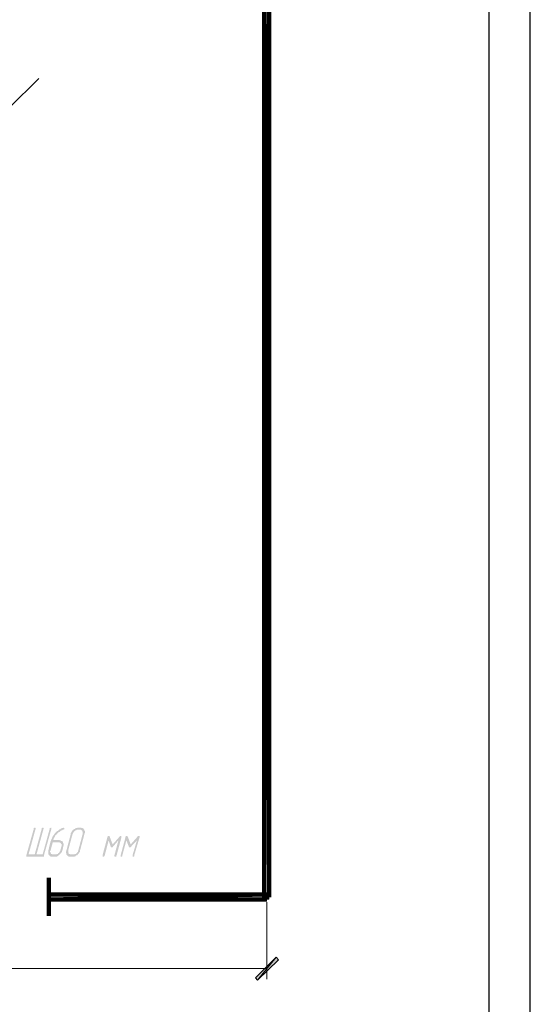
# Model space of a CAD drawing. Header units: metres. Extents: x 705573 to 711566, y 4301675 to 4311183.
# Tile 7 of 256: x 707610 to 707672, y 4301783 to 4301903. Entities that reach past the tile are written whole.
import ezdxf

# ---------------------------------------------------------------- set-up
doc = ezdxf.new("R2010")
doc.units = ezdxf.units.M
doc.header["$LTSCALE"] = 0.5
doc.layers.add('H', color=7, linetype='Continuous', lineweight=100)
doc.layers.add('P', color=250, linetype='Continuous', lineweight=100)

msp = doc.modelspace()

# ---------------------------------------------------------------- hatches: boundary and pattern name
at = {"layer": 'H', "linetype": 'ByBlock'}
for color, points in [(5, [(707640.54, 4301796.06), (707639.94, 4301917.2), (707639.94, 4301796.06), (707640.54, 4301796.06), (707639.94, 4301917.2), (707640.54, 4301917.2)]), (0, [(707611.93, 4301801.28), (707611.18, 4301801.28), (707612.04, 4301804.4), (707612.04, 4301804.5), (707611.99, 4301804.56), (707611.93, 4301804.56), (707611.88, 4301804.5), (707611.82, 4301804.5), (707611.82, 4301804.4), (707610.91, 4301801.17), (707610.91, 4301801.06), (707610.91, 4301801.01), (707610.96, 4301801.01), (707612.95, 4301801.01), (707613.01, 4301801.01), (707613.06, 4301801.01), (707613.06, 4301801.06), (707613.06, 4301801.12), (707613.06, 4301801.17), (707613.97, 4301804.4), (707613.97, 4301804.5), (707613.92, 4301804.56), (707613.87, 4301804.56), (707613.87, 4301804.5), (707613.81, 4301804.5), (707613.76, 4301804.5), (707613.76, 4301804.45), (707613.76, 4301804.4), (707612.9, 4301801.28), (707612.15, 4301801.28), (707613.01, 4301804.4), (707613.01, 4301804.5), (707612.95, 4301804.56), (707612.9, 4301804.56), (707612.85, 4301804.5), (707612.79, 4301804.5), (707612.79, 4301804.4)]), (0, [(707614.14, 4301802.78), (707614.83, 4301802.78), (707614.89, 4301802.78), (707614.94, 4301802.78), (707615, 4301802.78), (707615, 4301802.73), (707615.05, 4301802.73), (707615.1, 4301802.67), (707615.16, 4301802.62), (707615.16, 4301802.57), (707615.21, 4301802.57), (707615.21, 4301802.51), (707615.21, 4301802.46), (707615.21, 4301802.41), (707615.21, 4301802.3), (707615.05, 4301801.76), (707615.05, 4301801.71), (707615, 4301801.65), (707615, 4301801.6), (707614.94, 4301801.55), (707614.89, 4301801.44), (707614.83, 4301801.44), (707614.78, 4301801.38), (707614.73, 4301801.33), (707614.62, 4301801.33), (707614.57, 4301801.28), (707614.46, 4301801.28), (707614.4, 4301801.28), (707614.19, 4301801.28), (707614.14, 4301801.28), (707614.08, 4301801.28), (707614.03, 4301801.33), (707613.97, 4301801.33), (707613.92, 4301801.33), (707613.92, 4301801.38), (707613.87, 4301801.44), (707613.87, 4301801.49), (707613.87, 4301801.55), (707613.81, 4301801.6), (707613.81, 4301801.65), (707613.81, 4301801.71), (707613.87, 4301801.76), (707614.14, 4301802.78), (707613.87, 4301802.89), (707613.6, 4301801.76), (707613.6, 4301801.71), (707613.6, 4301801.65), (707613.6, 4301801.6), (707613.6, 4301801.49), (707613.6, 4301801.44), (707613.6, 4301801.38), (707613.6, 4301801.33), (707613.65, 4301801.28), (707613.65, 4301801.22), (707613.71, 4301801.17), (707613.76, 4301801.17), (707613.76, 4301801.12), (707613.81, 4301801.06), (707613.87, 4301801.06), (707613.87, 4301801.01), (707613.92, 4301801.01), (707614.03, 4301801.01), (707614.08, 4301801.01), (707614.14, 4301801.01), (707614.35, 4301801.01), (707614.4, 4301801.01), (707614.46, 4301801.01), (707614.51, 4301801.01), (707614.57, 4301801.01), (707614.62, 4301801.01), (707614.67, 4301801.06), (707614.73, 4301801.06), (707614.78, 4301801.12), (707614.83, 4301801.17), (707614.89, 4301801.17), (707614.94, 4301801.22), (707615, 4301801.28), (707615, 4301801.33), (707615.05, 4301801.33), (707615.1, 4301801.38), (707615.1, 4301801.44), (707615.16, 4301801.44), (707615.21, 4301801.55), (707615.27, 4301801.6), (707615.27, 4301801.65), (707615.27, 4301801.71), (707615.32, 4301801.76), (707615.43, 4301802.3), (707615.48, 4301802.41), (707615.48, 4301802.46), (707615.48, 4301802.51), (707615.48, 4301802.57), (707615.43, 4301802.62), (707615.43, 4301802.67), (707615.37, 4301802.73), (707615.37, 4301802.78), (707615.37, 4301802.84), (707615.32, 4301802.89), (707615.27, 4301802.89), (707615.27, 4301802.94), (707615.21, 4301802.94), (707615.16, 4301802.94), (707615.1, 4301803), (707615.05, 4301803), (707615, 4301803), (707614.94, 4301803.05), (707614.89, 4301803.05), (707614.19, 4301803.05), (707614.19, 4301803.11), (707614.24, 4301803.16), (707614.24, 4301803.27), (707614.3, 4301803.27), (707614.3, 4301803.32), (707614.35, 4301803.37), (707614.35, 4301803.43), (707614.4, 4301803.48), (707614.4, 4301803.54), (707614.46, 4301803.59), (707614.51, 4301803.64), (707614.57, 4301803.64), (707614.57, 4301803.7), (707614.62, 4301803.75), (707614.67, 4301803.8), (707614.73, 4301803.86), (707614.73, 4301803.91), (707614.78, 4301803.91), (707614.83, 4301803.97), (707614.89, 4301804.02), (707614.94, 4301804.02), (707615, 4301804.07), (707615.05, 4301804.13), (707615.1, 4301804.18), (707615.16, 4301804.18), (707615.21, 4301804.23), (707615.27, 4301804.23), (707615.37, 4301804.29), (707615.48, 4301804.34), (707615.53, 4301804.34), (707615.53, 4301804.4), (707615.53, 4301804.5), (707615.48, 4301804.5), (707615.43, 4301804.56), (707615.37, 4301804.5), (707615.32, 4301804.5), (707615.27, 4301804.5), (707615.16, 4301804.45), (707615.1, 4301804.45), (707615.1, 4301804.4), (707615.05, 4301804.34), (707615, 4301804.34), (707614.94, 4301804.34), (707614.89, 4301804.29), (707614.83, 4301804.23), (707614.78, 4301804.18), (707614.73, 4301804.13), (707614.67, 4301804.13), (707614.62, 4301804.07), (707614.57, 4301804.07), (707614.57, 4301804.02), (707614.51, 4301803.97), (707614.46, 4301803.91), (707614.4, 4301803.86), (707614.4, 4301803.8), (707614.35, 4301803.8), (707614.3, 4301803.7), (707614.3, 4301803.64), (707614.24, 4301803.64), (707614.19, 4301803.59), (707614.14, 4301803.54), (707614.14, 4301803.48), (707614.14, 4301803.43), (707614.08, 4301803.37), (707614.03, 4301803.27), (707614.03, 4301803.21), (707613.97, 4301803.11), (707613.92, 4301803.05), (707613.92, 4301803), (707613.92, 4301802.94), (707613.87, 4301802.89)]), (0, [(707617.47, 4301801.76), (707618.01, 4301803.8), (707618.06, 4301803.91), (707618.06, 4301803.97), (707618.06, 4301804.07), (707618.06, 4301804.13), (707618.01, 4301804.18), (707618.01, 4301804.23), (707618.01, 4301804.29), (707617.95, 4301804.34), (707617.9, 4301804.4), (707617.85, 4301804.45), (707617.79, 4301804.5), (707617.74, 4301804.5), (707617.68, 4301804.5), (707617.63, 4301804.5), (707617.63, 4301804.56), (707617.58, 4301804.56), (707617.47, 4301804.56), (707617.25, 4301804.56), (707617.2, 4301804.56), (707617.15, 4301804.56), (707617.09, 4301804.5), (707617.04, 4301804.5), (707616.93, 4301804.5), (707616.88, 4301804.45), (707616.82, 4301804.4), (707616.77, 4301804.4), (707616.72, 4301804.34), (707616.66, 4301804.34), (707616.66, 4301804.29), (707616.61, 4301804.23), (707616.56, 4301804.23), (707616.5, 4301804.18), (707616.5, 4301804.13), (707616.45, 4301804.07), (707616.45, 4301804.02), (707616.39, 4301803.97), (707616.34, 4301803.91), (707616.34, 4301803.8), (707615.8, 4301801.76), (707615.8, 4301801.71), (707615.75, 4301801.65), (707615.75, 4301801.6), (707615.75, 4301801.49), (707615.75, 4301801.44), (707615.8, 4301801.44), (707615.8, 4301801.38), (707615.8, 4301801.33), (707615.8, 4301801.28), (707615.86, 4301801.22), (707615.91, 4301801.17), (707615.96, 4301801.12), (707616.02, 4301801.06), (707616.07, 4301801.06), (707616.07, 4301801.01), (707616.13, 4301801.01), (707616.18, 4301801.01), (707616.23, 4301801.01), (707616.29, 4301801.01), (707616.34, 4301801.01), (707616.56, 4301801.01), (707616.61, 4301801.01), (707616.66, 4301801.01), (707616.72, 4301801.01), (707616.77, 4301801.01), (707616.88, 4301801.06), (707616.93, 4301801.06), (707616.93, 4301801.12), (707616.99, 4301801.17), (707617.04, 4301801.17), (707617.09, 4301801.17), (707617.15, 4301801.22), (707617.2, 4301801.28), (707617.2, 4301801.33), (707617.25, 4301801.33), (707617.31, 4301801.38), (707617.31, 4301801.44), (707617.36, 4301801.49), (707617.42, 4301801.55), (707617.42, 4301801.6), (707617.47, 4301801.6), (707617.47, 4301801.65), (707617.47, 4301801.71), (707617.47, 4301801.76), (707617.25, 4301801.76), (707617.2, 4301801.71), (707617.2, 4301801.65), (707617.2, 4301801.6), (707617.15, 4301801.6), (707617.15, 4301801.55), (707617.09, 4301801.44), (707617.04, 4301801.44), (707616.99, 4301801.38), (707616.93, 4301801.33), (707616.88, 4301801.33), (707616.82, 4301801.33), (707616.77, 4301801.28), (707616.72, 4301801.28), (707616.66, 4301801.28), (707616.34, 4301801.28), (707616.29, 4301801.28), (707616.23, 4301801.33), (707616.18, 4301801.33), (707616.13, 4301801.33), (707616.07, 4301801.38), (707616.07, 4301801.44), (707616.07, 4301801.49), (707616.02, 4301801.55), (707616.02, 4301801.6), (707616.02, 4301801.65), (707616.02, 4301801.71), (707616.02, 4301801.76), (707616.56, 4301803.8), (707616.61, 4301803.8), (707616.61, 4301803.91), (707616.66, 4301803.91), (707616.66, 4301803.97), (707616.72, 4301804.02), (707616.77, 4301804.07), (707616.77, 4301804.13), (707616.82, 4301804.13), (707616.88, 4301804.18), (707616.93, 4301804.23), (707616.99, 4301804.23), (707617.04, 4301804.29), (707617.09, 4301804.29), (707617.15, 4301804.29), (707617.2, 4301804.29), (707617.47, 4301804.29), (707617.52, 4301804.29), (707617.58, 4301804.29), (707617.63, 4301804.23), (707617.68, 4301804.23), (707617.74, 4301804.18), (707617.74, 4301804.13), (707617.74, 4301804.07), (707617.79, 4301804.07), (707617.79, 4301804.02), (707617.79, 4301803.97), (707617.79, 4301803.91), (707617.79, 4301803.8), (707617.25, 4301801.76)]), (0, [(707621.93, 4301801.17), (707622.52, 4301803.37), (707622.52, 4301803.48), (707622.52, 4301803.54), (707622.47, 4301803.54), (707622.42, 4301803.54), (707622.36, 4301803.54), (707622.31, 4301803.48), (707621.45, 4301802.51), (707621.07, 4301803.48), (707621.07, 4301803.54), (707621.02, 4301803.54), (707620.96, 4301803.54), (707620.91, 4301803.54), (707620.86, 4301803.48), (707620.8, 4301803.43), (707620.8, 4301803.37), (707620.21, 4301801.17), (707620.21, 4301801.06), (707620.21, 4301801.01), (707620.27, 4301801.01), (707620.32, 4301801.01), (707620.37, 4301801.01), (707620.43, 4301801.06), (707620.48, 4301801.12), (707620.48, 4301801.17), (707620.96, 4301803), (707621.23, 4301802.19), (707621.29, 4301802.14), (707621.34, 4301802.14), (707621.45, 4301802.14), (707621.45, 4301802.19), (707622.15, 4301803), (707621.66, 4301801.17), (707621.66, 4301801.06), (707621.72, 4301801.01), (707621.77, 4301801.01), (707621.82, 4301801.01), (707621.88, 4301801.01), (707621.88, 4301801.06), (707621.88, 4301801.12)]), (0, [(707624.08, 4301801.17), (707624.73, 4301803.37), (707624.73, 4301803.48), (707624.73, 4301803.54), (707624.67, 4301803.54), (707624.57, 4301803.54), (707624.51, 4301803.54), (707624.51, 4301803.48), (707623.65, 4301802.51), (707623.28, 4301803.48), (707623.22, 4301803.54), (707623.17, 4301803.54), (707623.12, 4301803.54), (707623.06, 4301803.48), (707623.01, 4301803.43), (707623.01, 4301803.37), (707622.42, 4301801.17), (707622.42, 4301801.06), (707622.42, 4301801.01), (707622.47, 4301801.01), (707622.58, 4301801.01), (707622.63, 4301801.06), (707622.63, 4301801.12), (707622.63, 4301801.17), (707623.12, 4301803), (707623.44, 4301802.19), (707623.44, 4301802.14), (707623.49, 4301802.14), (707623.55, 4301802.14), (707623.6, 4301802.14), (707623.65, 4301802.19), (707624.41, 4301803), (707623.87, 4301801.17), (707623.87, 4301801.06), (707623.87, 4301801.01), (707623.92, 4301801.01), (707623.98, 4301801.01), (707624.03, 4301801.01), (707624.08, 4301801.06), (707624.08, 4301801.12)]), (5, [(707613.65, 4301795.79), (707640.27, 4301796.38), (707613.65, 4301796.38), (707613.65, 4301795.79), (707640.27, 4301796.38), (707640.27, 4301795.79)])]:
    msp.add_hatch(color=color, dxfattribs=at).paths.add_polyline_path(points)
at = {"layer": 'H', "linetype": 'ByBlock', "lineweight": 9}
msp.add_hatch(color=0, dxfattribs=at).paths.add_polyline_path([(707639.14, 4301785.95), (707641.4, 4301788.75), (707638.87, 4301786.22), (707639.14, 4301785.95), (707641.4, 4301788.75), (707641.67, 4301788.43)])

# ---------------------------------------------------------------- linework, layer by layer
at = {"linetype": 'Continuous', "lineweight": 25, "ltscale": 100}
msp.add_lwpolyline([(707462.41, 4301675.01), (707672.41, 4301675.01), (707672.41, 4301972.01), (707462.41, 4301972.01), (707462.41, 4301675.01)], dxfattribs=at)
at = {"linetype": 'Continuous', "lineweight": 30, "ltscale": 100}
msp.add_lwpolyline([(707482.41, 4301680.01), (707667.41, 4301680.01), (707667.41, 4301967.01), (707482.41, 4301967.01), (707482.41, 4301680.01)], dxfattribs=at)
at = {"layer": 'P', "color": 5, "linetype": 'ByBlock'}
for p, q in [((707640.54, 4301796.06), (707639.94, 4301917.2)), ((707639.94, 4301917.2), (707639.94, 4301796.06)), ((707640.54, 4301796.06), (707639.94, 4301917.2)), ((707640.54, 4301917.2), (707640.54, 4301796.06)), ((707613.65, 4301798.43), (707613.65, 4301793.8)), ((707613.65, 4301796.38), (707613.65, 4301795.79)), ((707613.65, 4301795.79), (707640.27, 4301796.38)), ((707640.27, 4301796.38), (707613.65, 4301796.38)), ((707613.65, 4301795.79), (707640.27, 4301796.38)), ((707640.27, 4301795.79), (707613.65, 4301795.79)), ((707639.94, 4301796.06), (707640.54, 4301796.06)), ((707640.27, 4301796.38), (707640.27, 4301795.79))]:
    msp.add_line(p, q, dxfattribs=at)
at = {"layer": 'P', "color": 0, "linetype": 'ByBlock', "lineweight": 25}
msp.add_line((707612.42, 4301896.05), (707608.82, 4301892.45), dxfattribs=at)
at = {"layer": 'P', "color": 0, "linetype": 'ByBlock', "lineweight": 9}
for p, q in [((707640.27, 4301795.47), (707640.27, 4301786.06)), ((707641.4, 4301788.75), (707638.87, 4301786.22)), ((707639.14, 4301785.95), (707641.4, 4301788.75)), ((707639.14, 4301785.95), (707641.4, 4301788.75)), ((707641.67, 4301788.43), (707639.14, 4301785.95)), ((707641.4, 4301788.75), (707641.67, 4301788.43)), ((707640.27, 4301787.35), (707519.18, 4301787.35)), ((707638.87, 4301786.22), (707639.14, 4301785.95))]:
    msp.add_line(p, q, dxfattribs=at)

doc.saveas('drawing.dxf')
